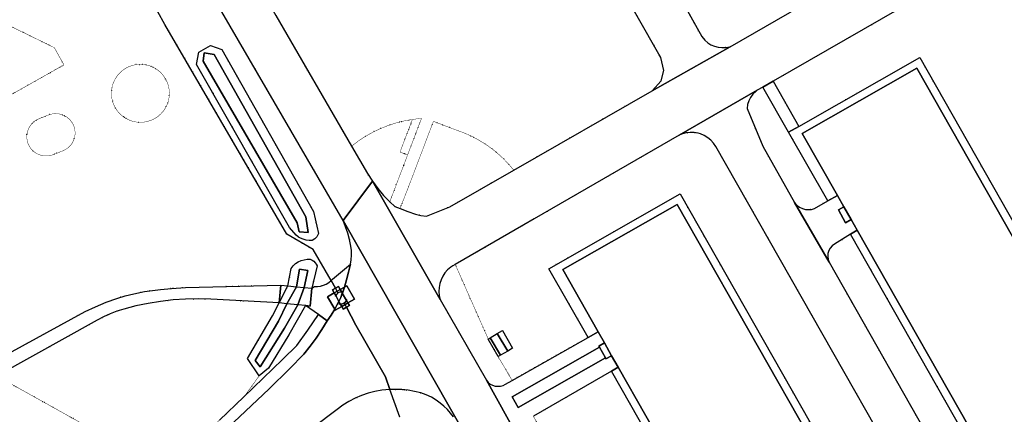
# Model space of a CAD drawing. Header units: millimetres. Extents: x 0 to 1134213, y -536989 to 313336.
# Tile 62 of 86: x 619881 to 741176, y -187824 to -139194. Entities that reach past the tile are written whole.
import ezdxf

# ---------------------------------------------------------------- set-up
doc = ezdxf.new("R2010")
doc.units = ezdxf.units.MM
doc.linetypes.add('DOT', pattern=[6.35, 0, -6.35])
for name, color, linetype in [('ondersteunendwaterdeel_oever_slootkant', 7, 'Continuous'), ('panden', 7, 'Continuous'), ('terreindeelbegroeid', 7, 'DOT'), ('waterdeel', 4, 'Continuous'), ('wegdeel_rijbaan', 7, 'Continuous'), ('wegdeel_voetpad', 7, 'Continuous')]:
    doc.layers.add(name, color=color, linetype=linetype)
for name, color, linetype, true_color in [('overbruggingsdeel_dek', 7, 'Continuous', 0xf121cb), ('plustopo_luifel', 7, 'Continuous', 0x8a193f), ('scheiding_doorgang', 7, 'Continuous', 0x8a193f), ('scheiding_hek', 7, 'Continuous', 0x8a193f)]:
    doc.layers.add(name, color=color, linetype=linetype, true_color=true_color)

msp = doc.modelspace()

# ---------------------------------------------------------------- linework, layer by layer
at = {"layer": 'ondersteunendwaterdeel_oever_slootkant'}
for points in [[(653954.7, -165731.6, 0), (653113.7, -164796.6, 0), (641676.7, -144727.6, 0), (641964.7, -143176.6, 0), (643391.7, -142364.6, 0), (644767.7, -142847.6, 0), (656089.7, -162839.6, 0), (656698.7, -165547.6, 0), (656469.7, -165948.6, 0), (656222.7, -166198.6, 0), (655926.7, -166387.6, 0), (655539.7, -166402.6, 0), (655154.7, -166355.6, 0), (654782.7, -166248.6, 0), (654484.7, -166113.6, 0), (654206.7, -165940.6, 0)], [(655427.7, -165414.6, 0), (655135.7, -163496.6, 0), (643852.7, -143479.6, 0), (642603.7, -143264.6, 0), (642483.7, -144307.6, 0), (654077.7, -164243.6, 0), (654314.7, -165336.6, 0)], [(656509.7, -169516.6, 0), (655869.7, -172288.6, 0), (655664.7, -174478.6, 0), (655102.7, -174422.6, 0), (653048.7, -178030.6, 0), (650524.7, -182122.6, 0), (649393.7, -183076.6, 0), (647955.7, -180931.6, 0), (651005.7, -175704.6, 0), (651828.7, -174097.6, 0), (652899.7, -172000.6, 0), (653314.7, -169841.6, 0), (653565.7, -169529.6, 0), (653861.7, -169259.6, 0), (654196.7, -169038.6, 0), (654560.7, -168871.6, 0), (654918.7, -168769.6, 0), (655288.7, -168720.6, 0), (655660.7, -168724.6, 0), (655894.7, -168823.6, 0), (656106.7, -168965.6, 0), (656287.7, -169143.6, 0), (656413.7, -169320.6, 0)], [(648891.7, -181187.6, 0), (649518.7, -181953.6, 0), (652482.7, -177205.6, 0), (654145.7, -174327.6, 0), (654905.7, -172195.6, 0), (655358.7, -170085.6, 0), (654360.7, -169938.6, 0), (653984.7, -172105.6, 0), (652806.7, -174194.6, 0), (651774.7, -176341.6, 0)], [(679999.7, -180028.6, 0), (678711.7, -177879.6, 0), (679365.7, -177487.6, 0), (680597.7, -179678.6, 0)], [(679103.7, -180553.6, 0), (678822.7, -180718.6, 0), (677601.7, -178545.6, 0), (677820.7, -178413.6, 0)]]:
    msp.add_polyline3d(points, close=True, dxfattribs=at)
at = {"layer": 'overbruggingsdeel_dek'}
msp.add_polyline3d([(655869.7, -172288.6, 0), (655664.7, -174478.6, 0), (655102.7, -174422.6, 0), (654145.7, -174327.6, 0), (652806.7, -174194.6, 0), (651828.7, -174097.6, 0), (652040.7, -171916.6, 0), (652899.7, -172000.6, 0), (653984.7, -172105.6, 0), (654905.7, -172195.6, 0)], close=True, dxfattribs=at)
at = {"layer": 'panden'}
for points in [[(741874.7, -198230.6, 0), (741039.7, -196767.6, 0), (740150.7, -195203.6, 0), (739354.7, -193797.6, 0), (723063.7, -165142.6, 0), (722307.7, -163820.6, 0), (721418.7, -162256.6, 0), (720627.7, -160857.6, 0), (716280.7, -153218.6, 0), (730406.7, -145186.6, 0), (760298.7, -197774.6, 0), (746177.7, -205803.6, 0)], [(711530.7, -213547.6, 0), (710640.7, -211982.6, 0), (693603.7, -182009.6, 0), (692801.7, -180598.6, 0), (691912.7, -179033.6, 0), (691137.7, -177671.6, 0), (686775.7, -169996.6, 0), (700887.7, -161971.6, 0), (730779.7, -214559.6, 0), (716667.7, -222584.6, 0)]]:
    msp.add_polyline3d(points, close=True, dxfattribs=at)
at = {"layer": 'plustopo_luifel'}
msp.add_polyline3d([(659552.7, -174534.6, 0), (658748.7, -174991.6, 0), (658688.7, -174884.6, 0), (657814.7, -173329.6, 0), (658626.7, -172868.6, 0), (659006.7, -172652.6, 0), (659368.7, -172447.6, 0), (659874.7, -172160.6, 0), (660201.7, -171974.6, 0), (661135.7, -173636.6, 0), (660314.7, -174102.6, 0), (659963.7, -174301.6, 0), (659552.7, -174534.6, 0)], dxfattribs=at)
at = {"layer": 'scheiding_doorgang'}
msp.add_line((664935.7, -183203.6), (661299.7, -176833.6), dxfattribs=at)
at = {"layer": 'scheiding_hek'}
for p, q in [((658793.7, -172284.6), (658248.7, -171344.6)), ((658808.7, -173195.6), (658759.7, -173322.6)), ((659006.7, -172652.6), (658793.7, -172284.6)), ((659126.7, -172858.6), (659006.7, -172652.6)), ((659670.7, -172773.6), (659546.7, -172758.6)), ((659719.7, -172785.6), (659670.7, -172773.6)), ((659209.7, -174191.6), (659376.7, -174217.6)), ((659963.7, -174301.6), (659853.7, -174093.6)), ((660133.7, -174623.6), (659963.7, -174301.6)), ((661299.7, -176833.6), (660133.7, -174623.6)), ((660136.7, -173790.6), (660201.7, -173633.6)), ((665493.7, -184767.6), (664935.7, -183203.6)), ((666708.7, -188168.6), (665493.7, -184767.6))]:
    msp.add_line(p, q, dxfattribs=at)
for points in [[(658248.7, -171344.6, 0), (656034.7, -167521.6, 0), (652805.7, -165627.6, 0), (637779.7, -139771.6, 0), (636890.7, -138237.6, 0), (623261.7, -114828.6, 0)], [(659126.7, -172858.6, 0), (658939.7, -173004.6, 0), (658808.7, -173195.6, 0)], [(659546.7, -172758.6, 0), (659329.7, -172778.6, 0), (659126.7, -172858.6, 0)], [(659376.7, -174217.6, 0), (659608.7, -174196.6, 0), (659853.7, -174093.6, 0)], [(659853.7, -174093.6, 0), (660014.7, -173960.6, 0), (660136.7, -173790.6, 0)]]:
    msp.add_polyline3d(points, dxfattribs=at)
at = {"layer": 'terreindeelbegroeid'}
for points in [[(685422.7, -120271.6, 0), (698635.7, -143462.6, 0), (698881.7, -143856.6, 0), (699237.7, -145442.6, 0), (698899.7, -146728.6, 0), (697796.7, -147943.6, 0), (680748.7, -157743.6, 0), (680119.7, -156997.6, 0), (679443.7, -156294.6, 0), (678723.7, -155636.6, 0), (677961.7, -155027.6, 0), (677161.7, -154468.6, 0), (676327.7, -153963.6, 0), (675461.7, -153513.6, 0), (674568.7, -153120.6, 0), (673652.7, -152787.6, 0), (670847.7, -151721.6, 0), (669072.7, -156395.6, 0), (667815.7, -159703.6, 0), (666735.7, -162461.6, 0), (666093.7, -162219.6, 0), (665470.7, -161640.6, 0), (667667.7, -155862.6, 0), (669380.7, -151354.6, 0), (668262.7, -151481.6, 0), (667312.7, -151650.6, 0), (666297.7, -151901.6, 0), (665302.7, -152220.6, 0), (664331.7, -152606.6, 0), (663387.7, -153056.6, 0), (662476.7, -153569.6, 0), (661602.7, -154142.6, 0), (660769.7, -154772.6, 0), (651418.7, -138666.6, 0)], [(761619.7, -198137.6, 0), (730770.7, -143866.6, 0), (715874.7, -152336.6, 0), (712686.7, -146776.6, 0), (754849.7, -122539.6, 0)], [(643747.7, -136404.6, 0), (659714.7, -163956.6, 0), (660033.7, -164713.6, 0), (660302.7, -165489.6, 0), (660519.7, -166281.6, 0), (660683.7, -167086.6, 0), (660751.7, -167648.6, 0), (660764.7, -168214.6, 0), (660723.7, -168779.6, 0), (660627.7, -169336.6, 0), (658401.7, -171182.6, 0), (658248.7, -171344.6, 0), (656034.7, -167521.6, 0), (652805.7, -165627.6, 0), (637779.7, -139771.6, 0), (636890.7, -138237.6, 0)], [(636890.7, -138237.6, 0), (637779.7, -139771.6, 0), (652805.7, -165627.6, 0), (656034.7, -167521.6, 0), (658248.7, -171344.6, 0), (657962.7, -171583.6, 0), (657645.7, -171780.6, 0), (657302.7, -171928.6, 0), (656947.7, -172025.6, 0), (656582.7, -172070.6, 0), (656214.7, -172063.6, 0), (655869.7, -172288.6, 0), (656509.7, -169516.6, 0), (656413.7, -169320.6, 0), (656287.7, -169143.6, 0), (656106.7, -168965.6, 0), (655894.7, -168823.6, 0), (655660.7, -168724.6, 0), (655288.7, -168720.6, 0), (654918.7, -168769.6, 0), (654560.7, -168871.6, 0), (654196.7, -169038.6, 0), (653861.7, -169259.6, 0), (653565.7, -169529.6, 0), (653314.7, -169841.6, 0), (652899.7, -172000.6, 0), (651828.7, -174097.6, 0), (652040.7, -171916.6, 0), (640324.7, -172197.6, 0), (638575.7, -172306.6, 0), (637240.7, -172438.6, 0), (635271.7, -172709.6, 0), (633929.7, -172963.6, 0), (632877.7, -173226.6, 0), (631839.7, -173540.6, 0), (630516.7, -174019.6, 0), (629218.7, -174560.6, 0), (627946.7, -175162.6, 0), (605217.7, -187582.6, 0)], [(732078.7, -214916.6, 0), (701244.7, -160673.6, 0), (685059.7, -169876.6, 0), (689921.7, -178356.6, 0), (680546.7, -183639.6, 0), (678822.7, -180718.6, 0), (679103.7, -180553.6, 0), (679999.7, -180028.6, 0), (680597.7, -179678.6, 0), (679365.7, -177487.6, 0), (678711.7, -177879.6, 0), (677820.7, -178413.6, 0), (677601.7, -178545.6, 0), (673532.7, -169346.6, 0), (681968.7, -164484.6, 0), (683263.7, -163734.6, 0), (701120.7, -153412.6, 0), (701518.7, -153261.6, 0), (701995.7, -153142.6, 0), (702479.7, -153091.6, 0), (702970.7, -153108.6, 0), (703462.7, -153195.6, 0), (703747.7, -153277.6, 0), (704215.7, -153475.6, 0), (704641.7, -153733.6, 0), (705020.7, -154041.6, 0), (705361.7, -154410.6, 0), (705639.7, -154811.6, 0), (729363.7, -196564.6, 0)], [(733753.7, -194042.6, 0), (719608.7, -169074.6, 0), (719480.7, -168729.6, 0), (719429.7, -168368.6, 0), (719456.7, -168004.6, 0), (719560.7, -167655.6, 0), (719736.7, -167335.6, 0), (719977.7, -167061.6, 0), (720270.7, -166844.6, 0), (722244.7, -165636.6, 0), (735058.7, -188176.6, 0)], [(647343.7, -196005.6, 0), (659006.7, -187210.6, 0), (659701.7, -186700.6, 0), (660432.7, -186244.6, 0), (661196.7, -185845.6, 0), (661988.7, -185506.6, 0), (662803.7, -185227.6, 0), (663638.7, -185011.6, 0), (664486.7, -184858.6, 0), (665493.7, -184767.6, 0), (666708.7, -188168.6, 0)], [(666708.7, -188168.6, 0), (665493.7, -184767.6, 0), (666145.7, -184749.6, 0), (666946.7, -184780.6, 0), (667743.7, -184863.6, 0), (668533.7, -184999.6, 0), (669313.7, -185187.6, 0), (669969.7, -185415.6, 0), (670596.7, -185714.6, 0), (671186.7, -186081.6, 0), (671670.7, -186446.6, 0), (672139.7, -186829.6, 0), (672566.7, -187235.6, 0), (672960.7, -187673.6, 0), (673318.7, -188141.6, 0)]]:
    msp.add_polyline3d(points, dxfattribs=at)
for points in [[(716127.7, -137537.6, 0), (707406.7, -142521.6, 0), (707133.7, -142586.6, 0), (706856.7, -142627.6, 0), (706388.7, -142641.6, 0), (705923.7, -142586.6, 0), (705471.7, -142464.6, 0), (705042.7, -142277.6, 0), (704644.7, -142030.6, 0), (704287.7, -141728.6, 0), (703899.7, -141269.6, 0), (696303.7, -127645.6, 0), (698683.7, -127251.6, 0), (701821.7, -127114.6, 0), (704253.7, -127262.6, 0), (706235.7, -126138.6, 0), (706638.7, -126008.6, 0), (708715.7, -130361.6, 0), (712092.7, -133630.6, 0), (714351.7, -135817.6, 0)], [(625326.7, -144764.6, 0), (612752.7, -151861.6, 0), (610780.7, -153347.6, 0), (608840.7, -154875.6, 0), (606979.7, -156414.6, 0), (605152.7, -157993.6, 0), (603041.7, -159908.6, 0), (600978.7, -161876.6, 0), (597307.7, -156660.6, 0), (603866.7, -143100.6, 0), (601899.7, -131026.6, 0), (608651.7, -129595.6, 0), (613115.7, -137241.6, 0), (624151.7, -142641.6, 0)], [(608651.7, -129595.6, 0), (601899.7, -131026.6, 0), (603866.7, -143100.6, 0), (597307.7, -156660.6, 0), (600978.7, -161876.6, 0), (603041.7, -159908.6, 0), (605152.7, -157993.6, 0), (606979.7, -156414.6, 0), (608840.7, -154875.6, 0), (610780.7, -153347.6, 0), (612752.7, -151861.6, 0), (625326.7, -144764.6, 0), (624151.7, -142641.6, 0), (613115.7, -137241.6, 0)], [(653954.7, -165731.6, 0), (654206.7, -165940.6, 0), (654484.7, -166113.6, 0), (654782.7, -166248.6, 0), (655154.7, -166355.6, 0), (655539.7, -166402.6, 0), (655926.7, -166387.6, 0), (656222.7, -166198.6, 0), (656469.7, -165948.6, 0), (656698.7, -165547.6, 0), (656089.7, -162839.6, 0), (644767.7, -142847.6, 0), (643391.7, -142364.6, 0), (641964.7, -143176.6, 0), (641676.7, -144727.6, 0), (653113.7, -164796.6, 0)], [(634750.7, -151837.6, 0), (634283.7, -151808.6, 0), (633824.7, -151718.6, 0), (633381.7, -151568.6, 0), (632962.7, -151361.6, 0), (632574.7, -151101.6, 0), (632223.7, -150791.6, 0), (631913.7, -150440.6, 0), (631652.7, -150052.6, 0), (631445.7, -149632.6, 0), (631295.7, -149189.6, 0), (631205.7, -148730.6, 0), (631176.7, -148263.6, 0), (631207.7, -147796.6, 0), (631298.7, -147338.6, 0), (631448.7, -146895.6, 0), (631655.7, -146475.6, 0), (631915.7, -146087.6, 0), (632223.7, -145735.6, 0), (632575.7, -145427.6, 0), (632963.7, -145167.6, 0), (633383.7, -144961.6, 0), (633825.7, -144810.6, 0), (634284.7, -144719.6, 0), (634750.7, -144688.6, 0), (635216.7, -144720.6, 0), (635674.7, -144812.6, 0), (636117.7, -144963.6, 0), (636536.7, -145169.6, 0), (636925.7, -145428.6, 0), (637278.7, -145735.6, 0), (637585.7, -146088.6, 0), (637844.7, -146477.6, 0), (638050.7, -146896.6, 0), (638201.7, -147339.6, 0), (638293.7, -147797.6, 0), (638325.7, -148263.6, 0), (638294.7, -148730.6, 0), (638202.7, -149188.6, 0), (638052.7, -149631.6, 0), (637845.7, -150050.6, 0), (637586.7, -150439.6, 0), (637278.7, -150791.6, 0), (636926.7, -151099.6, 0), (636538.7, -151359.6, 0), (636118.7, -151566.6, 0), (635675.7, -151716.6, 0), (635217.7, -151807.6, 0)], [(631652.7, -150052.6, 0), (631913.7, -150440.6, 0), (632223.7, -150791.6, 0), (632574.7, -151101.6, 0), (632962.7, -151361.6, 0), (633381.7, -151568.6, 0), (633824.7, -151718.6, 0), (634283.7, -151808.6, 0), (634750.7, -151837.6, 0), (635217.7, -151807.6, 0), (635675.7, -151716.6, 0), (636118.7, -151566.6, 0), (636538.7, -151359.6, 0), (636926.7, -151099.6, 0), (637278.7, -150791.6, 0), (637586.7, -150439.6, 0), (637845.7, -150050.6, 0), (638052.7, -149631.6, 0), (638202.7, -149188.6, 0), (638294.7, -148730.6, 0), (638325.7, -148263.6, 0), (638293.7, -147797.6, 0), (638201.7, -147339.6, 0), (638050.7, -146896.6, 0), (637844.7, -146477.6, 0), (637585.7, -146088.6, 0), (637278.7, -145735.6, 0), (636925.7, -145428.6, 0), (636536.7, -145169.6, 0), (636117.7, -144963.6, 0), (635674.7, -144812.6, 0), (635216.7, -144720.6, 0), (634750.7, -144688.6, 0), (634284.7, -144719.6, 0), (633825.7, -144810.6, 0), (633383.7, -144961.6, 0), (632963.7, -145167.6, 0), (632575.7, -145427.6, 0), (632223.7, -145735.6, 0), (631915.7, -146087.6, 0), (631655.7, -146475.6, 0), (631448.7, -146895.6, 0), (631298.7, -147338.6, 0), (631207.7, -147796.6, 0), (631176.7, -148263.6, 0), (631205.7, -148730.6, 0), (631295.7, -149189.6, 0), (631445.7, -149632.6, 0)], [(714593.7, -153065.6, 0), (719419.7, -161530.6, 0), (717778.7, -162454.6, 0), (717417.7, -162564.6, 0), (717042.7, -162604.6, 0), (716666.7, -162574.6, 0), (716303.7, -162474.6, 0), (715964.7, -162308.6, 0), (715662.7, -162082.6, 0), (715347.7, -161720.6, 0), (711442.7, -154785.6, 0), (709479.7, -150147.6, 0), (709551.7, -149665.6, 0), (709699.7, -149199.6, 0), (709919.7, -148763.6, 0), (710206.7, -148368.6, 0), (710551.7, -148023.6, 0), (710749.7, -147880.6, 0), (711422.7, -147503.6, 0)], [(624563.7, -150779.6, 0), (624930.7, -150844.6, 0), (625283.7, -150965.6, 0), (625611.7, -151143.6, 0), (625907.7, -151369.6, 0), (626165.7, -151638.6, 0), (626379.7, -151943.6, 0), (626543.7, -152278.6, 0), (626651.7, -152635.6, 0), (626701.7, -153005.6, 0), (626694.7, -153379.6, 0), (626628.7, -153746.6, 0), (626506.7, -154099.6, 0), (626330.7, -154428.6, 0), (626104.7, -154726.6, 0), (625835.7, -154984.6, 0), (625528.7, -155198.6, 0), (625192.7, -155360.6, 0), (623996.7, -155827.6, 0), (623639.7, -155937.6, 0), (623269.7, -155989.6, 0), (622896.7, -155982.6, 0), (622528.7, -155914.6, 0), (622176.7, -155789.6, 0), (621846.7, -155614.6, 0), (621547.7, -155389.6, 0), (621289.7, -155120.6, 0), (621076.7, -154812.6, 0), (620915.7, -154475.6, 0), (620807.7, -154118.6, 0), (620756.7, -153748.6, 0), (620763.7, -153375.6, 0), (620829.7, -153007.6, 0), (620952.7, -152655.6, 0), (621128.7, -152326.6, 0), (621354.7, -152028.6, 0), (621623.7, -151770.6, 0), (621930.7, -151556.6, 0), (622266.7, -151394.6, 0), (623462.7, -150927.6, 0), (623820.7, -150821.6, 0), (624190.7, -150771.6, 0)], [(624563.7, -150779.6, 0), (624190.7, -150771.6, 0), (623820.7, -150821.6, 0), (623462.7, -150927.6, 0), (622266.7, -151394.6, 0), (621930.7, -151556.6, 0), (621623.7, -151770.6, 0), (621354.7, -152028.6, 0), (621128.7, -152326.6, 0), (620952.7, -152655.6, 0), (620829.7, -153007.6, 0), (620763.7, -153375.6, 0), (620756.7, -153748.6, 0), (620807.7, -154118.6, 0), (620915.7, -154475.6, 0), (621076.7, -154812.6, 0), (621289.7, -155120.6, 0), (621547.7, -155389.6, 0), (621846.7, -155614.6, 0), (622176.7, -155789.6, 0), (622528.7, -155914.6, 0), (622896.7, -155982.6, 0), (623269.7, -155989.6, 0), (623639.7, -155937.6, 0), (623996.7, -155827.6, 0), (625192.7, -155360.6, 0), (625528.7, -155198.6, 0), (625835.7, -154984.6, 0), (626104.7, -154726.6, 0), (626330.7, -154428.6, 0), (626506.7, -154099.6, 0), (626628.7, -153746.6, 0), (626694.7, -153379.6, 0), (626701.7, -153005.6, 0), (626651.7, -152635.6, 0), (626543.7, -152278.6, 0), (626379.7, -151943.6, 0), (626165.7, -151638.6, 0), (625907.7, -151369.6, 0), (625611.7, -151143.6, 0), (625283.7, -150965.6, 0), (624930.7, -150844.6, 0)], [(667667.7, -155862.6, 0), (665470.7, -161640.6, 0), (664696.7, -160846.6, 0), (663982.7, -160000.6, 0), (663328.7, -159106.6, 0), (662740.7, -158168.6, 0), (660769.7, -154772.6, 0), (661602.7, -154142.6, 0), (662476.7, -153569.6, 0), (663387.7, -153056.6, 0), (664331.7, -152606.6, 0), (665302.7, -152220.6, 0), (666297.7, -151901.6, 0), (667312.7, -151650.6, 0), (668262.7, -151481.6, 0), (666732.7, -155506.6, 0)], [(667667.7, -155862.6, 0), (666732.7, -155506.6, 0), (668262.7, -151481.6, 0), (669380.7, -151354.6, 0)], [(680748.7, -157743.6, 0), (672885.7, -162263.6, 0), (670012.7, -163408.6, 0), (669317.7, -163316.6, 0), (668653.7, -163169.6, 0), (667685.7, -162826.6, 0), (666735.7, -162461.6, 0), (667815.7, -159703.6, 0), (669072.7, -156395.6, 0), (670847.7, -151721.6, 0), (673652.7, -152787.6, 0), (674568.7, -153120.6, 0), (675461.7, -153513.6, 0), (676327.7, -153963.6, 0), (677161.7, -154468.6, 0), (677961.7, -155027.6, 0), (678723.7, -155636.6, 0), (679443.7, -156294.6, 0), (680119.7, -156997.6, 0)], [(677601.7, -178545.6, 0), (678822.7, -180718.6, 0), (680546.7, -183639.6, 0), (679713.7, -184109.6, 0), (679420.7, -184256.6, 0), (679104.7, -184345.6, 0), (678777.7, -184373.6, 0), (678451.7, -184338.6, 0), (678137.7, -184243.6, 0), (677846.7, -184090.6, 0), (677590.7, -183885.6, 0), (677377.7, -183635.6, 0), (671676.7, -173682.6, 0), (671565.7, -173199.6, 0), (671520.7, -172705.6, 0), (671542.7, -172210.6, 0), (671631.7, -171722.6, 0), (671785.7, -171251.6, 0), (672000.7, -170804.6, 0), (672274.7, -170391.6, 0), (672601.7, -170018.6, 0), (672976.7, -169693.6, 0), (673246.7, -169507.6, 0), (673532.7, -169346.6, 0)], [(651828.7, -174097.6, 0), (651005.7, -175704.6, 0), (647955.7, -180931.6, 0), (649393.7, -183076.6, 0), (647503.7, -185685.6, 0), (644513.7, -188533.6, 0), (641271.7, -191408.6, 0), (637398.7, -194447.6, 0), (617061.7, -183098.6, 0), (629427.7, -176207.6, 0), (630212.7, -175794.6, 0), (631020.7, -175429.6, 0), (631849.7, -175113.6, 0), (632695.7, -174848.6, 0), (634195.7, -174465.6, 0), (635711.7, -174152.6, 0), (637240.7, -173908.6, 0), (638778.7, -173735.6, 0), (640323.7, -173633.6, 0), (641870.7, -173601.6, 0), (643418.7, -173641.6, 0)], [(656685.7, -175538.6, 0), (655382.7, -177453.6, 0), (654031.7, -179335.6, 0), (652258.7, -181077.6, 0), (647503.7, -185685.6, 0), (649393.7, -183076.6, 0), (650524.7, -182122.6, 0), (653048.7, -178030.6, 0), (655102.7, -174422.6, 0)], [(637398.7, -194447.6, 0), (635271.7, -196116.6, 0), (630982.7, -199420.6, 0), (628265.7, -201363.6, 0), (627994.7, -201549.6, 0), (625703.7, -199789.6, 0), (624389.7, -199035.6, 0), (621913.7, -197673.6, 0), (620304.7, -196472.6, 0), (618460.7, -193906.6, 0), (616717.7, -191041.6, 0), (613944.7, -188377.6, 0), (612217.7, -187100.6, 0), (611364.7, -186272.6, 0), (617061.7, -183098.6, 0)], [(708978.7, -210987.6, 0), (699160.7, -216586.6, 0), (697934.7, -214437.6, 0), (700049.7, -213322.6, 0), (686613.7, -189422.6, 0), (684630.7, -190557.6, 0), (683159.7, -188065.6, 0), (692779.7, -182487.6, 0)]]:
    msp.add_polyline3d(points, close=True, dxfattribs=at)
at = {"layer": 'waterdeel'}
for points in [[(655427.7, -165414.6, 0), (654314.7, -165336.6, 0), (654077.7, -164243.6, 0), (642483.7, -144307.6, 0), (642603.7, -143264.6, 0), (643852.7, -143479.6, 0), (655135.7, -163496.6, 0)], [(652482.7, -177205.6, 0), (649518.7, -181953.6, 0), (648891.7, -181187.6, 0), (651774.7, -176341.6, 0), (652806.7, -174194.6, 0), (653984.7, -172105.6, 0), (654360.7, -169938.6, 0), (655358.7, -170085.6, 0), (654905.7, -172195.6, 0), (654145.7, -174327.6, 0)], [(679999.7, -180028.6, 0), (679103.7, -180553.6, 0), (677820.7, -178413.6, 0), (678711.7, -177879.6, 0)]]:
    msp.add_polyline3d(points, close=True, dxfattribs=at)
at = {"layer": 'wegdeel_rijbaan'}
for points in [[(556395.7, 27710.4, 0), (593839.7, -37999.6, 0), (600295.7, -49189.6, 0), (601210.7, -50904.6, 0), (628471.7, -98827.6, 0), (636582.7, -113096.6, 0), (636960.7, -113760.6, 0), (650813.7, -137624.6, 0), (651418.7, -138666.6, 0), (660769.7, -154772.6, 0), (662740.7, -158168.6, 0), (663328.7, -159106.6, 0), (659714.7, -163956.6, 0), (643747.7, -136404.6, 0), (642858.7, -134870.6, 0), (618507.7, -92336.6, 0), (612232.7, -81397.6, 0), (602118.7, -63560.6, 0), (601442.7, -62369.6, 0), (589262.7, -40889.6, 0), (588621.7, -39758.6, 0), (583783.7, -31226.6, 0), (567217.7, -2011.6, 0)], [(696303.7, -127645.6, 0), (703899.7, -141269.6, 0), (704287.7, -141728.6, 0), (704644.7, -142030.6, 0), (705042.7, -142277.6, 0), (705471.7, -142464.6, 0), (705923.7, -142586.6, 0), (706388.7, -142641.6, 0), (706856.7, -142627.6, 0), (707133.7, -142586.6, 0), (707406.7, -142521.6, 0), (697796.7, -147943.6, 0), (698899.7, -146728.6, 0), (699237.7, -145442.6, 0), (698881.7, -143856.6, 0), (698635.7, -143462.6, 0), (685422.7, -120271.6, 0)], [(754849.7, -122539.6, 0), (712686.7, -146776.6, 0), (711422.7, -147503.6, 0), (710749.7, -147880.6, 0), (701120.7, -153412.6, 0), (683263.7, -163734.6, 0), (681968.7, -164484.6, 0), (673532.7, -169346.6, 0), (673246.7, -169507.6, 0), (672976.7, -169693.6, 0), (672601.7, -170018.6, 0), (672274.7, -170391.6, 0), (672000.7, -170804.6, 0), (671785.7, -171251.6, 0), (671631.7, -171722.6, 0), (671542.7, -172210.6, 0), (671520.7, -172705.6, 0), (671565.7, -173199.6, 0), (671676.7, -173682.6, 0), (663328.7, -159106.6, 0), (663982.7, -160000.6, 0), (664696.7, -160846.6, 0), (665470.7, -161640.6, 0), (666093.7, -162219.6, 0), (666735.7, -162461.6, 0), (667685.7, -162826.6, 0), (668653.7, -163169.6, 0), (669317.7, -163316.6, 0), (670012.7, -163408.6, 0), (672885.7, -162263.6, 0), (680748.7, -157743.6, 0), (697796.7, -147943.6, 0), (707406.7, -142521.6, 0), (716127.7, -137537.6, 0)], [(673318.7, -188141.6, 0), (672960.7, -187673.6, 0), (672566.7, -187235.6, 0), (672139.7, -186829.6, 0), (671670.7, -186446.6, 0), (671186.7, -186081.6, 0), (670596.7, -185714.6, 0), (669969.7, -185415.6, 0), (669313.7, -185187.6, 0), (668533.7, -184999.6, 0), (667743.7, -184863.6, 0), (666946.7, -184780.6, 0), (666145.7, -184749.6, 0), (665493.7, -184767.6, 0), (664935.7, -183203.6, 0), (661299.7, -176833.6, 0), (660133.7, -174623.6, 0), (660496.7, -174420.6, 0), (660314.7, -174102.6, 0), (661135.7, -173636.6, 0), (660201.7, -171974.6, 0), (659874.7, -172160.6, 0), (660147.7, -171250.6, 0), (660401.7, -170297.6, 0), (660627.7, -169336.6, 0), (660723.7, -168779.6, 0), (660764.7, -168214.6, 0), (660751.7, -167648.6, 0), (660683.7, -167086.6, 0), (660519.7, -166281.6, 0), (660302.7, -165489.6, 0), (660033.7, -164713.6, 0), (659714.7, -163956.6, 0), (675136.7, -190954.6, 0)], [(645522.7, -189508.6, 0), (650623.7, -184690.6, 0), (653115.7, -182216.6, 0), (654888.7, -180420.6, 0), (655669.7, -179435.6, 0), (656412.7, -178421.6, 0), (657115.7, -177379.6, 0), (657777.7, -176311.6, 0), (658248.7, -175607.6, 0), (658688.7, -174884.6, 0), (658748.7, -174991.6, 0), (659552.7, -174534.6, 0), (659728.7, -174850.6, 0), (660133.7, -174623.6, 0), (661299.7, -176833.6, 0), (664935.7, -183203.6, 0), (665493.7, -184767.6, 0), (664486.7, -184858.6, 0), (663638.7, -185011.6, 0), (662803.7, -185227.6, 0), (661988.7, -185506.6, 0), (661196.7, -185845.6, 0), (660432.7, -186244.6, 0), (659701.7, -186700.6, 0), (659006.7, -187210.6, 0), (647343.7, -196005.6, 0)]]:
    msp.add_polyline3d(points, dxfattribs=at)
for points in [[(715347.7, -161720.6, 0), (719608.7, -169074.6, 0), (733753.7, -194042.6, 0), (729363.7, -196564.6, 0), (705639.7, -154811.6, 0), (705361.7, -154410.6, 0), (705020.7, -154041.6, 0), (704641.7, -153733.6, 0), (704215.7, -153475.6, 0), (703747.7, -153277.6, 0), (703462.7, -153195.6, 0), (702970.7, -153108.6, 0), (702479.7, -153091.6, 0), (701995.7, -153142.6, 0), (701518.7, -153261.6, 0), (701120.7, -153412.6, 0), (710749.7, -147880.6, 0), (710551.7, -148023.6, 0), (710206.7, -148368.6, 0), (709919.7, -148763.6, 0), (709699.7, -149199.6, 0), (709551.7, -149665.6, 0), (709479.7, -150147.6, 0), (711442.7, -154785.6, 0)], [(671676.7, -173682.6, 0), (677377.7, -183635.6, 0), (681337.7, -190736.6, 0), (681419.7, -190908.6, 0), (681522.7, -191068.6, 0), (695844.7, -216639.6, 0), (700086.7, -223957.6, 0), (706253.7, -234627.6, 0), (711762.7, -244084.6, 0), (747455.7, -306475.6, 0), (754595.7, -319550.6, 0), (773023.7, -351943.6, 0), (768187.7, -354480.6, 0), (745379.7, -314248.6, 0), (728812.7, -285039.6, 0), (727812.7, -283286.6, 0), (690842.7, -218484.6, 0), (689201.7, -215608.6, 0), (688590.7, -214537.6, 0), (686911.7, -211593.6, 0), (675136.7, -190954.6, 0), (659714.7, -163956.6, 0), (663328.7, -159106.6, 0)]]:
    msp.add_polyline3d(points, close=True, dxfattribs=at)
at = {"layer": 'wegdeel_voetpad'}
for points in [[(741026.7, -198678.6, 0), (741874.7, -198230.6, 0), (746177.7, -205803.6, 0), (760298.7, -197774.6, 0), (730406.7, -145186.6, 0), (716280.7, -153218.6, 0), (720627.7, -160857.6, 0), (719419.7, -161530.6, 0), (714593.7, -153065.6, 0), (715874.7, -152336.6, 0), (730770.7, -143866.6, 0), (761619.7, -198137.6, 0), (745825.7, -207118.6, 0), (741187.7, -198960.6, 0)], [(715874.7, -152336.6, 0), (714593.7, -153065.6, 0), (711422.7, -147503.6, 0), (712686.7, -146776.6, 0)], [(711515.7, -215448.6, 0), (710701.7, -214017.6, 0), (711530.7, -213547.6, 0), (716667.7, -222584.6, 0), (730779.7, -214559.6, 0), (700887.7, -161971.6, 0), (686775.7, -169996.6, 0), (691137.7, -177671.6, 0), (689921.7, -178356.6, 0), (685059.7, -169876.6, 0), (701244.7, -160673.6, 0), (732078.7, -214916.6, 0), (716309.7, -223883.6, 0)], [(721418.7, -162256.6, 0), (720738.7, -162642.6, 0), (721627.7, -164207.6, 0), (722307.7, -163820.6, 0), (723063.7, -165142.6, 0), (722244.7, -165636.6, 0), (720270.7, -166844.6, 0), (719977.7, -167061.6, 0), (719736.7, -167335.6, 0), (719560.7, -167655.6, 0), (719456.7, -168004.6, 0), (719429.7, -168368.6, 0), (719480.7, -168729.6, 0), (719608.7, -169074.6, 0), (715347.7, -161720.6, 0), (715662.7, -162082.6, 0), (715964.7, -162308.6, 0), (716303.7, -162474.6, 0), (716666.7, -162574.6, 0), (717042.7, -162604.6, 0), (717417.7, -162564.6, 0), (717778.7, -162454.6, 0), (719419.7, -161530.6, 0), (720627.7, -160857.6, 0)], [(722307.7, -163820.6, 0), (721627.7, -164207.6, 0), (720738.7, -162642.6, 0), (721418.7, -162256.6, 0)], [(739354.7, -193797.6, 0), (738512.7, -194256.6, 0), (737018.7, -191624.6, 0), (735058.7, -188176.6, 0), (722244.7, -165636.6, 0), (723063.7, -165142.6, 0)], [(659874.7, -172160.6, 0), (659368.7, -172447.6, 0), (659155.7, -172073.6, 0), (658793.7, -172284.6, 0), (658248.7, -171344.6, 0), (658401.7, -171182.6, 0), (660627.7, -169336.6, 0), (660401.7, -170297.6, 0), (660147.7, -171250.6, 0)], [(658793.7, -172284.6, 0), (658422.7, -172501.6, 0), (658626.7, -172868.6, 0), (657814.7, -173329.6, 0), (658688.7, -174884.6, 0), (658248.7, -175607.6, 0), (657777.7, -176311.6, 0), (656685.7, -175538.6, 0), (655102.7, -174422.6, 0), (655664.7, -174478.6, 0), (655869.7, -172288.6, 0), (656214.7, -172063.6, 0), (656582.7, -172070.6, 0), (656947.7, -172025.6, 0), (657302.7, -171928.6, 0), (657645.7, -171780.6, 0), (657962.7, -171583.6, 0), (658248.7, -171344.6, 0)], [(659368.7, -172447.6, 0), (659546.7, -172758.6, 0), (659626.7, -172898.6, 0), (659430.7, -173411.6, 0), (659207.7, -173913.6, 0), (658808.7, -173195.6, 0), (658626.7, -172868.6, 0), (658422.7, -172501.6, 0), (658793.7, -172284.6, 0), (659155.7, -172073.6, 0)], [(659626.7, -172898.6, 0), (659546.7, -172758.6, 0), (659368.7, -172447.6, 0), (659874.7, -172160.6, 0), (659670.7, -172773.6, 0)], [(660314.7, -174102.6, 0), (660136.7, -173790.6, 0), (659626.7, -172898.6, 0), (659670.7, -172773.6, 0), (659874.7, -172160.6, 0), (660201.7, -171974.6, 0), (661135.7, -173636.6, 0)], [(659207.7, -173913.6, 0), (658966.7, -174387.6, 0), (658688.7, -174884.6, 0), (657814.7, -173329.6, 0), (658626.7, -172868.6, 0), (658808.7, -173195.6, 0)], [(660314.7, -174102.6, 0), (659963.7, -174301.6, 0), (659552.7, -174534.6, 0), (659376.7, -174217.6, 0), (659207.7, -173913.6, 0), (659430.7, -173411.6, 0), (659626.7, -172898.6, 0), (660136.7, -173790.6, 0)], [(659552.7, -174534.6, 0), (658748.7, -174991.6, 0), (658688.7, -174884.6, 0), (658966.7, -174387.6, 0), (659207.7, -173913.6, 0), (659376.7, -174217.6, 0)], [(660133.7, -174623.6, 0), (659728.7, -174850.6, 0), (659552.7, -174534.6, 0), (659963.7, -174301.6, 0), (660314.7, -174102.6, 0), (660496.7, -174420.6, 0)], [(692801.7, -180598.6, 0), (692105.7, -180993.6, 0), (692031.7, -180863.6, 0), (691290.7, -179559.6, 0), (691216.7, -179429.6, 0), (691912.7, -179033.6, 0)], [(692031.7, -180863.6, 0), (681274.7, -186977.6, 0), (680533.7, -185673.6, 0), (691290.7, -179559.6, 0)], [(710640.7, -211982.6, 0), (709812.7, -212453.6, 0), (708978.7, -210987.6, 0), (692779.7, -182487.6, 0), (693603.7, -182009.6, 0)]]:
    msp.add_polyline3d(points, close=True, dxfattribs=at)
for points in [[(605217.7, -187582.6, 0), (627946.7, -175162.6, 0), (629218.7, -174560.6, 0), (630516.7, -174019.6, 0), (631839.7, -173540.6, 0), (632877.7, -173226.6, 0), (633929.7, -172963.6, 0), (635271.7, -172709.6, 0), (637240.7, -172438.6, 0), (638575.7, -172306.6, 0), (640324.7, -172197.6, 0), (652040.7, -171916.6, 0), (651828.7, -174097.6, 0), (643418.7, -173641.6, 0), (641870.7, -173601.6, 0), (640323.7, -173633.6, 0), (638778.7, -173735.6, 0), (637240.7, -173908.6, 0), (635711.7, -174152.6, 0), (634195.7, -174465.6, 0), (632695.7, -174848.6, 0), (631849.7, -175113.6, 0), (631020.7, -175429.6, 0), (630212.7, -175794.6, 0), (629427.7, -176207.6, 0), (617061.7, -183098.6, 0)], [(644513.7, -188533.6, 0), (647503.7, -185685.6, 0), (652258.7, -181077.6, 0), (654031.7, -179335.6, 0), (655382.7, -177453.6, 0), (656685.7, -175538.6, 0), (657777.7, -176311.6, 0), (657115.7, -177379.6, 0), (656412.7, -178421.6, 0), (655669.7, -179435.6, 0), (654888.7, -180420.6, 0), (653115.7, -182216.6, 0), (650623.7, -184690.6, 0), (645522.7, -189508.6, 0)], [(681337.7, -190736.6, 0), (677377.7, -183635.6, 0), (677590.7, -183885.6, 0), (677846.7, -184090.6, 0), (678137.7, -184243.6, 0), (678451.7, -184338.6, 0), (678777.7, -184373.6, 0), (679104.7, -184345.6, 0), (679420.7, -184256.6, 0), (679713.7, -184109.6, 0), (680546.7, -183639.6, 0), (689921.7, -178356.6, 0), (691137.7, -177671.6, 0), (691912.7, -179033.6, 0), (691216.7, -179429.6, 0), (691290.7, -179559.6, 0), (680533.7, -185673.6, 0), (681274.7, -186977.6, 0), (692031.7, -180863.6, 0), (692105.7, -180993.6, 0), (692801.7, -180598.6, 0), (693603.7, -182009.6, 0), (692779.7, -182487.6, 0), (683159.7, -188065.6, 0)]]:
    msp.add_polyline3d(points, dxfattribs=at)

doc.saveas('drawing.dxf')
